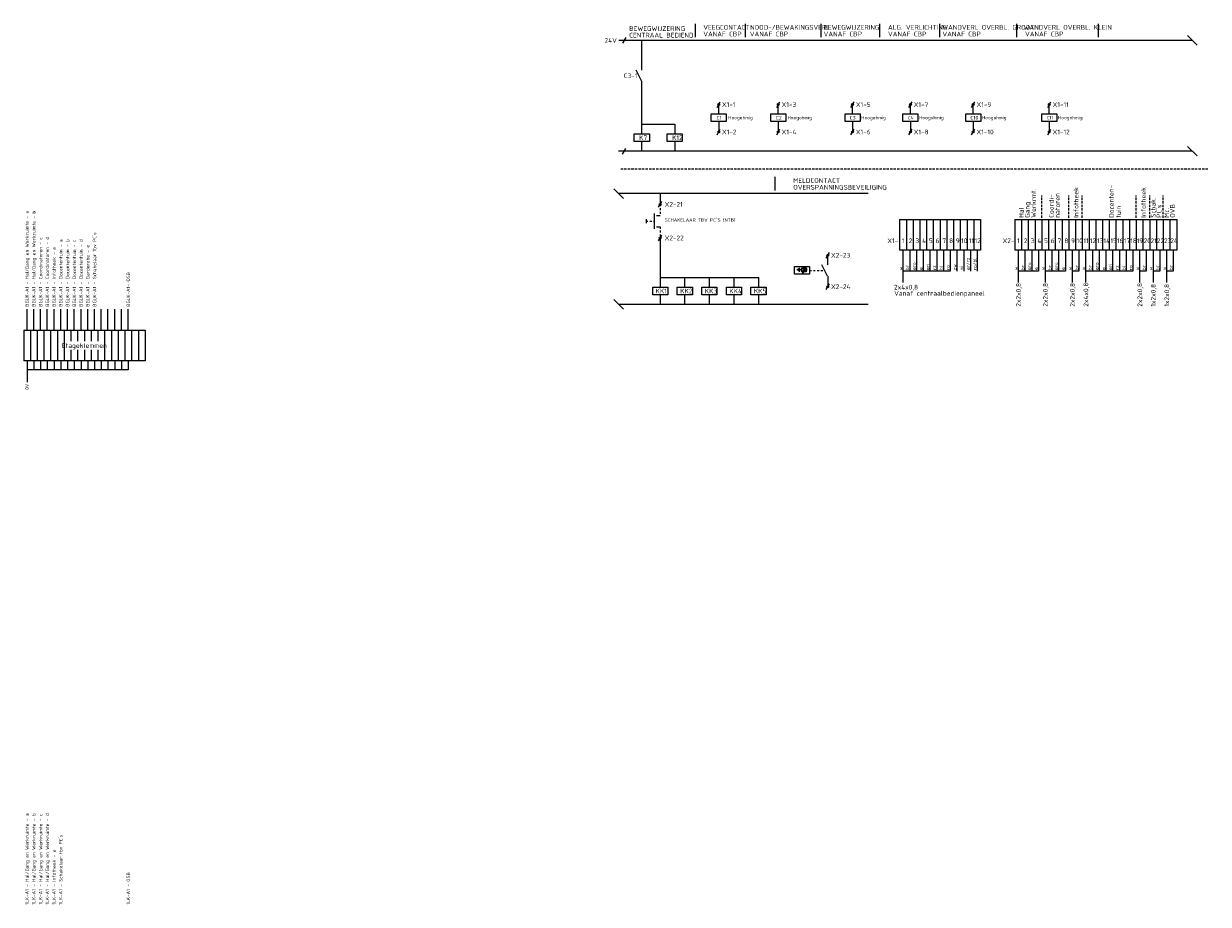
# Model space of a CAD drawing. Extents: x -1224 to 18134, y -20786 to 3554.
# Tile 6 of 88: x 1536 to 2162, y -7235 to -6770. Entities that reach past the tile are written whole.
import ezdxf
from ezdxf.enums import TextEntityAlignment as Align

# ---------------------------------------------------------------- set-up
doc = ezdxf.new("R2010")
doc.units = 0
doc.linetypes.add('HIDDEN2', pattern=[1.875, 1.25, -0.625])
doc.linetypes.add('STABI11', pattern=[2, 1, -1])
doc.layers.get('0').update_dxf_attribs({"linetype": 'CONTINUOUS'})
doc.layers.add('EL$1----', color=3, linetype='CONTINUOUS')
doc.styles.add('BURO-018', font='ISO.shx', dxfattribs={"height": 1.8})
doc.styles.add('BURO-025', font='ISO.shx', dxfattribs={"height": 2.5})

# ---------------------------------------------------------------- blocks, each defined once
blk = doc.blocks.new('0715A1')
at = {"color": 0, "linetype": 'Continuous'}
for p, q in [((-4, -2), (-4, 2)), ((-4, 2), (4, 2)), ((4, 2), (4, -2)), ((4, -2), (-4, -2))]:
    blk.add_line(p, q, dxfattribs=at)
at = {"color": 0, "linetype": 'Continuous', "style": 'BURO-018'}
blk.add_attdef('E_ASK1', text='', height=1.8, dxfattribs=at).set_placement((-1, 3), align=Align.RIGHT)
at = {"color": 0, "linetype": 'Continuous', "style": 'BURO-018', "flags": 1}
for tag, p in [('E_ID', (0, 0)), ('E_MATCODE', (0, -3))]:
    blk.add_attdef(tag, p, '', height=1.8, dxfattribs=at)
at = {"color": 0, "linetype": 'Continuous', "style": 'BURO-018'}
blk.add_attdef('E_KODE', text='', height=1.8, dxfattribs=at).set_placement((3, 5), align=Align.MIDDLE_LEFT)
blk.add_attdef('E_ASK2', text='', height=1.8, dxfattribs=at).set_placement((-1, -3), align=Align.TOP_RIGHT)
blk = doc.blocks.new('0702A1')
at = {"color": 0, "linetype": 'Continuous'}
for p, q in [((-3, -7), (-3, 1)), ((-2, 0), (0, 0)), ((-2, -6), (0, -6))]:
    blk.add_line(p, q, dxfattribs=at)
at = {"color": 0, "linetype": 'Continuous', "style": 'BURO-018'}
blk.add_attdef('E_ASK1', text='', height=1.8, dxfattribs=at).set_placement((-1, 1), align=Align.RIGHT)
at = {"color": 0, "linetype": 'Continuous', "style": 'BURO-018', "flags": 1}
for tag, p in [('E_ID', (0, 0)), ('E_MATCODE', (0, -5))]:
    blk.add_attdef(tag, p, '', height=1.8, dxfattribs=at)
at = {"color": 0, "linetype": 'Continuous', "style": 'BURO-018'}
blk.add_attdef('E_KODE', text='', height=1.8, dxfattribs=at).set_placement((3, -3), align=Align.MIDDLE_LEFT)
blk.add_attdef('E_ASK2', text='', height=1.8, dxfattribs=at).set_placement((-1, -7), align=Align.TOP_RIGHT)
blk = doc.blocks.new('021301')
at = {"color": 0, "linetype": 'Continuous'}
blk.add_line((-4.5, 1), (-4.5, -1), dxfattribs=at)
at = {"color": 0, "linetype": 'STABI11'}
blk.add_line((-4.5, 0), (0, 0), dxfattribs=at)
blk = doc.blocks.new('0302A1')
at = {"color": 0, "linetype": 'Continuous'}
blk.add_line((-0.87, -1.5), (0.87, 1.5), dxfattribs=at)
at = {"color": 0, "const_width": 0.5}
blk.add_lwpolyline([(-0.25, 0, 1), (0.25, 0, 1)], format="xyb", close=True, dxfattribs=at)
at = {"color": 0, "linetype": 'Continuous'}
blk.add_circle((0, 0), 0.5, dxfattribs=at)
at = {"color": 0, "linetype": 'Continuous', "style": 'BURO-018', "flags": 1}
for tag, p in [('E_ID', (0, 0)), ('E_MATCODE', (0, -5))]:
    blk.add_attdef(tag, p, '', height=1.8, dxfattribs=at)
at = {"color": 0, "linetype": 'Continuous', "style": 'BURO-018'}
blk.add_attdef('E_KODE', text='', height=1.8, dxfattribs=at).set_placement((2, 0), align=Align.MIDDLE_LEFT)
blk = doc.blocks.new('070201')
at = {"color": 0, "linetype": 'Continuous'}
blk.add_line((0, -6), (-3, 0), dxfattribs=at)
at = {"color": 0, "linetype": 'Continuous', "style": 'BURO-018'}
blk.add_attdef('E_ASK1', text='', height=1.8, dxfattribs=at).set_placement((-1, 1), align=Align.RIGHT)
at = {"color": 0, "linetype": 'Continuous', "style": 'BURO-018', "flags": 1}
for tag, p in [('E_ID', (0, 0)), ('E_MATCODE', (0, -5))]:
    blk.add_attdef(tag, p, '', height=1.8, dxfattribs=at)
at = {"color": 0, "linetype": 'Continuous', "style": 'BURO-018'}
blk.add_attdef('E_KODE', text='', height=1.8, dxfattribs=at).set_placement((3, -3), align=Align.MIDDLE_LEFT)
blk.add_attdef('E_ASK2', text='', height=1.8, dxfattribs=at).set_placement((-1, -7), align=Align.TOP_RIGHT)
blk = doc.blocks.new('E00515')
at = {"color": 0, "linetype": 'Continuous'}
for p, q in [((6, 1.5), (0, 1.5)), ((0, 1.5), (0, -1.5)), ((0, 0), (4, 0)), ((1.25, -2.5), (1.25, 2.5)), ((2.25, -2.5), (2.25, 2.5)), ((4, 0), (2.5, 0.5)), ((2.5, -0.5), (4, 0)), ((3.25, -2.5), (3.25, 2.5)), ((4.25, -2.5), (4.25, 2.5)), ((6, -1.5), (6, 1.5)), ((6, 0), (8, 0)), ((8, -2), (8, 2)), ((9, -1.25), (9, 1.25)), ((10, -0.5), (10, 0.5)), ((0, -1.5), (6, -1.5))]:
    blk.add_line(p, q, dxfattribs=at)
blk.add_circle((4.25, 3), 0.5, dxfattribs=at)

msp = doc.modelspace()

# ---------------------------------------------------------------- linework, layer by layer
at = {"layer": 'EL$1----', "color": 1}
for p, q in [((1891.28, -6776.8), (1891.28, -6769.66)), ((1917.77, -6776.8), (1917.77, -6769.66)), ((1957.7, -6776.8), (1957.7, -6769.66)), ((1988.79, -6776.8), (1988.79, -6769.66)), ((2020.55, -6776.8), (2020.55, -6769.66)), ((2061.28, -6776.8), (2061.28, -6769.66)), ((2104.44, -6776.8), (2104.44, -6769.66)), ((1933.33, -6857.84), (1933.33, -6850.69)), ((2001, -6889.38), (2001, -6906.43)), ((2004.56, -6889.38), (2004.56, -6900.58)), ((2008.13, -6889.38), (2008.13, -6900.58)), ((2011.7, -6889.38), (2011.7, -6900.58)), ((2015.26, -6889.38), (2015.26, -6900.58)), ((2018.83, -6889.38), (2018.83, -6900.58)), ((2022.4, -6889.38), (2022.4, -6900.58)), ((2025.97, -6889.38), (2025.97, -6900.58)), ((2029.53, -6889.38), (2029.53, -6900.58)), ((2033.1, -6889.38), (2033.1, -6900.58)), ((2036.67, -6889.38), (2036.67, -6900.58)), ((2040.23, -6889.38), (2040.23, -6900.58)), ((2061.94, -6889.38), (2061.94, -6906.43)), ((2065.5, -6889.38), (2065.5, -6900.58)), ((2069.07, -6889.38), (2069.07, -6900.58)), ((2072.64, -6889.38), (2072.64, -6900.58)), ((2076.2, -6889.38), (2076.2, -6906.43)), ((2079.77, -6889.38), (2079.77, -6900.58)), ((2083.34, -6889.38), (2083.34, -6900.58)), ((2086.91, -6889.38), (2086.91, -6900.58)), ((2090.47, -6889.38), (2090.47, -6906.43)), ((2094.04, -6889.38), (2094.04, -6900.58)), ((2097.61, -6889.38), (2097.61, -6906.43)), ((2101.17, -6889.38), (2101.17, -6900.58)), ((2104.74, -6889.38), (2104.74, -6900.58)), ((2108.31, -6889.38), (2108.31, -6900.58)), ((2111.88, -6889.38), (2111.88, -6900.58)), ((2115.44, -6889.38), (2115.44, -6900.58)), ((2119.01, -6889.38), (2119.01, -6900.58)), ((2122.58, -6889.38), (2122.58, -6900.58)), ((2126.14, -6889.38), (2126.14, -6906.43)), ((2129.71, -6889.38), (2129.71, -6900.58)), ((2133.28, -6889.38), (2133.28, -6906.43)), ((2136.85, -6889.38), (2136.85, -6900.58)), ((2140.41, -6889.38), (2140.41, -6906.43)), ((2143.98, -6889.38), (2143.98, -6900.58)), ((2025.97, -6900.58), (2001, -6900.58)), ((2072.64, -6900.58), (2061.94, -6900.58)), ((2086.91, -6900.58), (2076.2, -6900.58)), ((2094.04, -6900.58), (2090.47, -6900.58)), ((2122.58, -6900.58), (2097.61, -6900.58)), ((2129.71, -6900.58), (2126.14, -6900.58)), ((2136.85, -6900.58), (2133.28, -6900.58)), ((2143.98, -6900.58), (2140.41, -6900.58)), ((1537.7, -6931.74), (1537.7, -6920.53)), ((1541.27, -6931.74), (1541.27, -6920.53)), ((1544.83, -6931.74), (1544.83, -6920.53)), ((1548.4, -6931.74), (1548.4, -6920.53)), ((1551.97, -6931.74), (1551.97, -6920.53)), ((1555.53, -6931.74), (1555.53, -6920.53)), ((1559.1, -6931.74), (1559.1, -6920.53)), ((1562.67, -6931.74), (1562.67, -6920.53)), ((1566.24, -6931.74), (1566.24, -6920.53)), ((1569.8, -6931.74), (1569.8, -6920.53)), ((1573.37, -6931.74), (1573.37, -6920.53)), ((1576.94, -6931.74), (1576.94, -6920.53)), ((1580.5, -6931.74), (1580.5, -6920.53)), ((1584.07, -6931.74), (1584.07, -6920.53)), ((1587.64, -6931.74), (1587.64, -6920.53)), ((1591.21, -6931.74), (1591.21, -6920.53)), ((1537.7, -6947.89), (1537.7, -6959.1)), ((1541.27, -6947.89), (1541.27, -6952.66)), ((1544.83, -6947.89), (1544.83, -6952.66)), ((1548.4, -6947.89), (1548.4, -6952.66)), ((1551.97, -6947.89), (1551.97, -6952.66)), ((1555.53, -6947.89), (1555.53, -6952.66)), ((1559.1, -6947.89), (1559.1, -6952.66)), ((1562.67, -6947.89), (1562.67, -6952.66)), ((1566.24, -6947.89), (1566.24, -6952.66)), ((1569.8, -6947.89), (1569.8, -6952.66)), ((1573.37, -6947.89), (1573.37, -6952.66)), ((1576.94, -6947.89), (1576.94, -6952.66)), ((1580.5, -6947.89), (1580.5, -6952.66)), ((1584.07, -6947.89), (1584.07, -6952.66)), ((1587.64, -6947.89), (1587.64, -6952.66)), ((1591.21, -6947.89), (1591.21, -6952.66)), ((1541.27, -6952.66), (1537.7, -6952.66)), ((1544.83, -6952.66), (1541.27, -6952.66)), ((1548.4, -6952.66), (1544.83, -6952.66)), ((1551.97, -6952.66), (1548.4, -6952.66)), ((1555.53, -6952.66), (1551.97, -6952.66)), ((1559.1, -6952.66), (1555.53, -6952.66)), ((1562.67, -6952.66), (1559.1, -6952.66)), ((1566.24, -6952.66), (1562.67, -6952.66)), ((1569.8, -6952.66), (1566.24, -6952.66)), ((1573.37, -6952.66), (1569.8, -6952.66)), ((1576.94, -6952.66), (1573.37, -6952.66)), ((1580.5, -6952.66), (1576.94, -6952.66)), ((1584.07, -6952.66), (1580.5, -6952.66)), ((1587.64, -6952.66), (1584.07, -6952.66)), ((1591.21, -6952.66), (1587.64, -6952.66))]:
    msp.add_line(p, q, dxfattribs=at)
at = {"layer": 'EL$1----'}
for p, q in [((2154.06, -6778.47), (1850.67, -6778.47)), ((1862.86, -6794.14), (1862.86, -6778.47)), ((2156.59, -6781.01), (2151.52, -6775.94)), ((1862.86, -6827.94), (1862.86, -6800.14)), ((1903.51, -6817.37), (1903.51, -6812.41)), ((1935.06, -6817.37), (1935.06, -6812.41)), ((1974.34, -6817.37), (1974.34, -6812.41)), ((2004.93, -6817.37), (2004.93, -6812.41)), ((2038.17, -6817.37), (2038.17, -6812.41)), ((2078.4, -6817.37), (2078.4, -6812.41)), ((1862.86, -6822.83), (1880.27, -6822.83)), ((1880.27, -6822.83), (1880.27, -6827.94)), ((1903.51, -6821.37), (1903.51, -6826.91)), ((1935.06, -6821.37), (1935.06, -6826.91)), ((1974.34, -6821.37), (1974.34, -6826.91)), ((2004.93, -6821.37), (2004.93, -6826.91)), ((2038.17, -6821.37), (2038.17, -6826.91)), ((2078.4, -6821.37), (2078.4, -6826.91)), ((1862.86, -6837.06), (1862.86, -6831.94)), ((1880.27, -6831.94), (1880.27, -6837.06)), ((2156.59, -6839.59), (2151.52, -6834.52)), ((2154.06, -6837.06), (1850.45, -6837.06)), ((1853.21, -6862.05), (1848.14, -6856.98)), ((1982.64, -6859.51), (1850.67, -6859.51)), ((1872.6, -6859.51), (1872.6, -6865.19)), ((1999.21, -6873.22), (2002.78, -6873.22)), ((1999.21, -6873.22), (1999.21, -6889.38)), ((2002.78, -6873.22), (2002.78, -6889.38)), ((2002.78, -6873.22), (2006.35, -6873.22)), ((2002.78, -6873.22), (2002.78, -6889.38)), ((2006.35, -6873.22), (2006.35, -6889.38)), ((2006.35, -6873.22), (2009.91, -6873.22)), ((2006.35, -6873.22), (2006.35, -6889.38)), ((2009.91, -6873.22), (2009.91, -6889.38)), ((2009.91, -6873.22), (2013.48, -6873.22)), ((2009.91, -6873.22), (2009.91, -6889.38)), ((2013.48, -6873.22), (2013.48, -6889.38)), ((2013.48, -6873.22), (2017.05, -6873.22)), ((2013.48, -6873.22), (2013.48, -6889.38)), ((2017.05, -6873.22), (2017.05, -6889.38)), ((2017.05, -6873.22), (2020.61, -6873.22)), ((2017.05, -6873.22), (2017.05, -6889.38)), ((2020.61, -6873.22), (2020.61, -6889.38)), ((2020.61, -6873.22), (2024.18, -6873.22)), ((2020.61, -6873.22), (2020.61, -6889.38)), ((2024.18, -6873.22), (2024.18, -6889.38)), ((2024.18, -6873.22), (2027.75, -6873.22)), ((2024.18, -6873.22), (2024.18, -6889.38)), ((2027.75, -6873.22), (2027.75, -6889.38)), ((2027.75, -6873.22), (2027.75, -6889.38)), ((2027.75, -6873.22), (2027.75, -6889.38)), ((2027.75, -6873.22), (2031.32, -6873.22)), ((2027.75, -6873.22), (2027.75, -6889.38)), ((2031.32, -6873.22), (2031.32, -6889.38)), ((2031.32, -6873.22), (2031.32, -6889.38)), ((2031.32, -6873.22), (2031.32, -6889.38)), ((2031.32, -6873.22), (2034.88, -6873.22)), ((2031.32, -6873.22), (2031.32, -6889.38)), ((2034.88, -6873.22), (2034.88, -6889.38)), ((2034.88, -6873.22), (2034.88, -6889.38)), ((2034.88, -6873.22), (2034.88, -6889.38)), ((2034.88, -6873.22), (2038.45, -6873.22)), ((2034.88, -6873.22), (2034.88, -6889.38)), ((2038.45, -6873.22), (2038.45, -6889.38)), ((2038.45, -6873.22), (2038.45, -6889.38)), ((2038.45, -6873.22), (2038.45, -6889.38)), ((2038.45, -6873.22), (2042.02, -6873.22)), ((2038.45, -6873.22), (2038.45, -6889.38)), ((2042.02, -6873.22), (2042.02, -6889.38)), ((2042.02, -6873.22), (2042.02, -6889.38)), ((2060.15, -6873.22), (2063.72, -6873.22)), ((2060.15, -6873.22), (2060.15, -6889.38)), ((2063.72, -6873.22), (2063.72, -6889.38)), ((2063.72, -6873.22), (2067.29, -6873.22)), ((2063.72, -6873.22), (2063.72, -6889.38)), ((2067.29, -6873.22), (2067.29, -6889.38)), ((2067.29, -6873.22), (2070.85, -6873.22)), ((2067.29, -6873.22), (2067.29, -6889.38)), ((2070.85, -6873.22), (2070.85, -6889.38)), ((2070.85, -6873.22), (2074.42, -6873.22)), ((2070.85, -6873.22), (2070.85, -6889.38)), ((2074.42, -6873.22), (2074.42, -6889.38)), ((2074.42, -6873.22), (2074.42, -6889.38)), ((2074.42, -6873.22), (2077.99, -6873.22)), ((2074.42, -6873.22), (2074.42, -6889.38)), ((2077.99, -6873.22), (2077.99, -6889.38)), ((2077.99, -6873.22), (2081.56, -6873.22)), ((2077.99, -6873.22), (2077.99, -6889.38)), ((2081.56, -6873.22), (2081.56, -6889.38)), ((2081.56, -6873.22), (2085.12, -6873.22)), ((2081.56, -6873.22), (2081.56, -6889.38)), ((2085.12, -6873.22), (2085.12, -6889.38)), ((2085.12, -6873.22), (2088.69, -6873.22)), ((2085.12, -6873.22), (2085.12, -6889.38)), ((2088.69, -6873.22), (2088.69, -6889.38)), ((2088.69, -6873.22), (2088.69, -6889.38)), ((2088.69, -6873.22), (2092.26, -6873.22)), ((2092.26, -6873.22), (2092.26, -6889.38)), ((2092.26, -6873.22), (2095.82, -6873.22)), ((2092.26, -6873.22), (2092.26, -6889.38)), ((2095.82, -6873.22), (2095.82, -6889.38)), ((2095.82, -6873.22), (2099.39, -6873.22)), ((2095.82, -6873.22), (2095.82, -6889.38)), ((2099.39, -6873.22), (2099.39, -6889.38)), ((2099.39, -6873.22), (2102.96, -6873.22)), ((2099.39, -6873.22), (2099.39, -6889.38)), ((2102.96, -6873.22), (2102.96, -6889.38)), ((2102.96, -6873.22), (2102.96, -6889.38)), ((2102.96, -6873.22), (2106.53, -6873.22)), ((2106.53, -6873.22), (2106.53, -6889.38)), ((2106.53, -6873.22), (2110.09, -6873.22)), ((2106.53, -6873.22), (2106.53, -6889.38)), ((2110.09, -6873.22), (2110.09, -6889.38)), ((2110.09, -6873.22), (2113.66, -6873.22)), ((2110.09, -6873.22), (2110.09, -6889.38)), ((2113.66, -6873.22), (2113.66, -6889.38)), ((2113.66, -6873.22), (2117.23, -6873.22)), ((2113.66, -6873.22), (2113.66, -6889.38)), ((2117.23, -6873.22), (2117.23, -6889.38)), ((2117.23, -6873.22), (2117.23, -6889.38)), ((2117.23, -6873.22), (2117.23, -6889.38)), ((2117.23, -6873.22), (2120.79, -6873.22)), ((2117.23, -6873.22), (2117.23, -6889.38)), ((2120.79, -6873.22), (2120.79, -6889.38)), ((2120.79, -6873.22), (2124.36, -6873.22)), ((2120.79, -6873.22), (2120.79, -6889.38)), ((2124.36, -6873.22), (2124.36, -6889.38)), ((2124.36, -6873.22), (2124.36, -6889.38)), ((2124.36, -6873.22), (2124.36, -6889.38)), ((2124.36, -6873.22), (2124.36, -6889.38)), ((2124.36, -6873.22), (2127.93, -6873.22)), ((2127.93, -6873.22), (2127.93, -6889.38)), ((2127.93, -6873.22), (2131.5, -6873.22)), ((2127.93, -6873.22), (2127.93, -6889.38)), ((2131.5, -6873.22), (2131.5, -6889.38)), ((2131.5, -6873.22), (2135.06, -6873.22)), ((2131.5, -6873.22), (2131.5, -6889.38)), ((2131.5, -6873.22), (2131.5, -6889.38)), ((2131.5, -6873.22), (2131.5, -6889.38)), ((2135.06, -6873.22), (2135.06, -6889.38)), ((2135.06, -6873.22), (2138.63, -6873.22)), ((2135.06, -6873.22), (2135.06, -6889.38)), ((2138.63, -6873.22), (2138.63, -6889.38)), ((2138.63, -6873.22), (2138.63, -6889.38)), ((2138.63, -6873.22), (2138.63, -6889.38)), ((2138.63, -6873.22), (2142.2, -6873.22)), ((2138.63, -6873.22), (2138.63, -6889.38)), ((2142.2, -6873.22), (2142.2, -6889.38)), ((2142.2, -6873.22), (2145.76, -6873.22)), ((2142.2, -6873.22), (2142.2, -6889.38)), ((2145.76, -6873.22), (2145.76, -6889.38)), ((2145.76, -6873.22), (2145.76, -6889.38)), ((1872.6, -6882.94), (1872.6, -6908.98)), ((1961.19, -6897.07), (1961.19, -6892.12)), ((2002.78, -6889.38), (1999.21, -6889.38)), ((2006.35, -6889.38), (2002.78, -6889.38)), ((2009.91, -6889.38), (2006.35, -6889.38)), ((2013.48, -6889.38), (2009.91, -6889.38)), ((2017.05, -6889.38), (2013.48, -6889.38)), ((2020.61, -6889.38), (2017.05, -6889.38)), ((2024.18, -6889.38), (2020.61, -6889.38)), ((2027.75, -6889.38), (2024.18, -6889.38)), ((2031.32, -6889.38), (2027.75, -6889.38)), ((2034.88, -6889.38), (2031.32, -6889.38)), ((2038.45, -6889.38), (2034.88, -6889.38)), ((2042.02, -6889.38), (2038.45, -6889.38)), ((2063.72, -6889.38), (2060.15, -6889.38)), ((2067.29, -6889.38), (2063.72, -6889.38)), ((2070.85, -6889.38), (2067.29, -6889.38)), ((2074.42, -6889.38), (2070.85, -6889.38)), ((2077.99, -6889.38), (2074.42, -6889.38)), ((2081.56, -6889.38), (2077.99, -6889.38)), ((2085.12, -6889.38), (2081.56, -6889.38)), ((2088.69, -6889.38), (2085.12, -6889.38)), ((2092.26, -6889.38), (2088.69, -6889.38)), ((2095.82, -6889.38), (2092.26, -6889.38)), ((2099.39, -6889.38), (2095.82, -6889.38)), ((2102.96, -6889.38), (2099.39, -6889.38)), ((2106.53, -6889.38), (2102.96, -6889.38)), ((2110.09, -6889.38), (2106.53, -6889.38)), ((2113.66, -6889.38), (2110.09, -6889.38)), ((2117.23, -6889.38), (2113.66, -6889.38)), ((2120.79, -6889.38), (2117.23, -6889.38)), ((2124.36, -6889.38), (2120.79, -6889.38)), ((2127.93, -6889.38), (2124.36, -6889.38)), ((2131.5, -6889.38), (2127.93, -6889.38)), ((2135.06, -6889.38), (2131.5, -6889.38)), ((2138.63, -6889.38), (2135.06, -6889.38)), ((2142.2, -6889.38), (2138.63, -6889.38)), ((2145.76, -6889.38), (2142.2, -6889.38)), ((1872.69, -6903.87), (1924.69, -6903.87)), ((1885.69, -6908.98), (1885.69, -6903.87)), ((1898.69, -6908.98), (1898.69, -6903.87)), ((1911.69, -6908.98), (1911.69, -6903.87)), ((1924.69, -6908.98), (1924.69, -6903.87)), ((1961.19, -6903.17), (1961.19, -6908.71)), ((1853.21, -6920.63), (1848.14, -6915.56)), ((1872.69, -6918.1), (1872.69, -6912.98)), ((1885.69, -6918.1), (1885.69, -6912.98)), ((1898.69, -6918.1), (1898.69, -6912.98)), ((1911.69, -6918.1), (1911.69, -6912.98)), ((1924.69, -6918.1), (1924.69, -6912.98)), ((1982.64, -6918.1), (1850.45, -6918.1)), ((1535.91, -6931.74), (1539.48, -6931.74)), ((1535.91, -6931.74), (1535.91, -6947.89)), ((1539.48, -6931.74), (1539.48, -6947.89)), ((1539.48, -6931.74), (1543.05, -6931.74)), ((1539.48, -6931.74), (1539.48, -6947.89)), ((1543.05, -6931.74), (1543.05, -6947.89)), ((1543.05, -6931.74), (1546.62, -6931.74)), ((1543.05, -6931.74), (1543.05, -6947.89)), ((1546.62, -6931.74), (1546.62, -6947.89)), ((1546.62, -6931.74), (1550.18, -6931.74)), ((1550.18, -6931.74), (1550.18, -6947.89)), ((1550.18, -6931.74), (1553.75, -6931.74)), ((1550.18, -6931.74), (1550.18, -6947.89)), ((1553.75, -6931.74), (1553.75, -6947.89)), ((1553.75, -6931.74), (1557.32, -6931.74)), ((1553.75, -6931.74), (1553.75, -6947.89)), ((1557.32, -6931.74), (1557.32, -6947.89)), ((1557.32, -6931.74), (1560.88, -6931.74)), ((1557.32, -6931.74), (1557.32, -6947.89)), ((1560.88, -6931.74), (1560.88, -6937.47)), ((1560.88, -6931.74), (1564.45, -6931.74)), ((1560.88, -6931.74), (1560.88, -6937.47)), ((1564.45, -6931.74), (1564.45, -6937.47)), ((1564.45, -6931.74), (1568.02, -6931.74)), ((1564.45, -6931.74), (1564.45, -6937.47)), ((1568.02, -6931.74), (1568.02, -6937.47)), ((1568.02, -6931.74), (1571.59, -6931.74)), ((1568.02, -6931.74), (1568.02, -6937.47)), ((1571.59, -6931.74), (1571.59, -6937.47)), ((1571.59, -6931.74), (1571.59, -6937.47)), ((1571.59, -6931.74), (1575.15, -6931.74)), ((1575.15, -6931.74), (1575.15, -6937.47)), ((1575.15, -6931.74), (1578.72, -6931.74)), ((1575.15, -6931.74), (1575.15, -6937.47)), ((1578.72, -6931.74), (1578.72, -6947.89)), ((1578.72, -6931.74), (1582.29, -6931.74)), ((1578.72, -6931.74), (1578.72, -6947.89)), ((1582.29, -6931.74), (1582.29, -6947.89)), ((1582.29, -6931.74), (1585.85, -6931.74)), ((1582.29, -6931.74), (1582.29, -6947.89)), ((1585.85, -6931.74), (1585.85, -6947.89)), ((1585.85, -6931.74), (1589.42, -6931.74)), ((1585.85, -6931.74), (1585.85, -6947.89)), ((1589.42, -6931.74), (1589.42, -6947.89)), ((1589.42, -6931.74), (1592.99, -6931.74)), ((1589.42, -6931.74), (1589.42, -6947.89)), ((1592.99, -6931.74), (1592.99, -6947.89)), ((1592.99, -6931.74), (1592.99, -6947.89)), ((1592.99, -6931.74), (1592.99, -6947.89)), ((1592.99, -6931.74), (1596.56, -6931.74)), ((1592.99, -6931.74), (1592.99, -6947.89)), ((1596.56, -6931.74), (1596.56, -6947.89)), ((1596.56, -6931.74), (1600.12, -6931.74)), ((1596.56, -6931.74), (1596.56, -6947.89)), ((1600.12, -6931.74), (1600.12, -6947.89)), ((1600.12, -6931.74), (1600.12, -6947.89)), ((1560.88, -6942.16), (1560.88, -6947.89)), ((1560.88, -6942.16), (1560.88, -6947.89)), ((1564.45, -6942.16), (1564.45, -6947.89)), ((1564.45, -6942.16), (1564.45, -6947.89)), ((1568.02, -6942.16), (1568.02, -6947.89)), ((1568.02, -6942.16), (1568.02, -6947.89)), ((1571.59, -6942.16), (1571.59, -6947.89)), ((1571.59, -6942.16), (1571.59, -6947.89)), ((1575.15, -6942.16), (1575.15, -6947.89)), ((1575.15, -6942.16), (1575.15, -6947.89)), ((1539.48, -6947.89), (1535.91, -6947.89)), ((1543.05, -6947.89), (1539.48, -6947.89)), ((1546.62, -6947.89), (1543.05, -6947.89)), ((1550.18, -6947.89), (1546.62, -6947.89)), ((1553.75, -6947.89), (1550.18, -6947.89)), ((1557.32, -6947.89), (1553.75, -6947.89)), ((1560.88, -6947.89), (1557.32, -6947.89)), ((1564.45, -6947.89), (1560.88, -6947.89)), ((1568.02, -6947.89), (1564.45, -6947.89)), ((1571.59, -6947.89), (1568.02, -6947.89)), ((1575.15, -6947.89), (1571.59, -6947.89)), ((1578.72, -6947.89), (1575.15, -6947.89)), ((1582.29, -6947.89), (1578.72, -6947.89)), ((1585.85, -6947.89), (1582.29, -6947.89)), ((1589.42, -6947.89), (1585.85, -6947.89)), ((1592.99, -6947.89), (1589.42, -6947.89)), ((1596.56, -6947.89), (1592.99, -6947.89)), ((1600.12, -6947.89), (1596.56, -6947.89))]:
    msp.add_line(p, q, dxfattribs=at)
at = {"layer": 'EL$1----', "linetype": 'Continuous'}
for p, q in [((1852.81, -6779.97), (1854.54, -6776.97)), ((1852.73, -6838.56), (1854.46, -6835.56))]:
    msp.add_line(p, q, dxfattribs=at)
at = {"layer": 'EL$1----', "color": 1, "linetype": 'HIDDEN2'}
msp.add_line((1851.68, -6846.45), (2162.5, -6846.45), dxfattribs=at)
at = {"layer": 'EL$1----', "color": 2, "linetype": 'HIDDEN2'}
for p, q in [((2074.42, -6872.25), (2074.42, -6860.42)), ((2088.69, -6872.25), (2088.69, -6860.42)), ((2095.82, -6872.25), (2095.82, -6860.42)), ((2124.36, -6872.25), (2124.36, -6860.42)), ((2131.5, -6872.25), (2131.5, -6860.42)), ((2138.63, -6872.25), (2138.63, -6860.42))]:
    msp.add_line(p, q, dxfattribs=at)
at = {"layer": 'EL$1----', "linetype": 'STABI11'}
for p, q in [((1872.6, -6865.19), (1872.6, -6871.06)), ((1872.6, -6877.06), (1872.6, -6882.94)), ((1951.63, -6900.17), (1959.66, -6900.17))]:
    msp.add_line(p, q, dxfattribs=at)

# ---------------------------------------------------------------- block references
at = {"layer": 'EL$1----'}
ref = msp.add_blockref('070201', (1862.86, -6794.14), dxfattribs=at)
ref.add_attrib('E_KODE', 'C3-1', dxfattribs={"layer": '0', "color": 7, "linetype": 'Continuous', "height": 2.5, "style": 'BURO-025'}).set_placement((1853.33, -6797.14), align=Align.MIDDLE_LEFT)
ref = msp.add_blockref('0302A1', (1903.51, -6812.41), dxfattribs=at)
ref.add_attrib('E_KODE', 'X1-1', dxfattribs={"layer": '0', "color": 7, "linetype": 'Continuous', "height": 2.5, "style": 'BURO-025'}).set_placement((1905.24, -6812.41), align=Align.MIDDLE_LEFT)
ref = msp.add_blockref('0302A1', (1935.06, -6812.41), dxfattribs=at)
ref.add_attrib('E_KODE', 'X1-3', dxfattribs={"layer": '0', "color": 7, "linetype": 'Continuous', "height": 2.5, "style": 'BURO-025'}).set_placement((1936.79, -6812.41), align=Align.MIDDLE_LEFT)
ref = msp.add_blockref('0302A1', (1974.34, -6812.41), dxfattribs=at)
ref.add_attrib('E_KODE', 'X1-5', dxfattribs={"layer": '0', "color": 7, "linetype": 'Continuous', "height": 2.5, "style": 'BURO-025'}).set_placement((1976.07, -6812.41), align=Align.MIDDLE_LEFT)
ref = msp.add_blockref('0302A1', (2004.93, -6812.41), dxfattribs=at)
ref.add_attrib('E_KODE', 'X1-7', dxfattribs={"layer": '0', "color": 7, "linetype": 'Continuous', "height": 2.5, "style": 'BURO-025'}).set_placement((2006.66, -6812.41), align=Align.MIDDLE_LEFT)
ref = msp.add_blockref('0302A1', (2038.17, -6812.41), dxfattribs=at)
ref.add_attrib('E_KODE', 'X1-9', dxfattribs={"layer": '0', "color": 7, "linetype": 'Continuous', "height": 2.5, "style": 'BURO-025'}).set_placement((2039.9, -6812.41), align=Align.MIDDLE_LEFT)
ref = msp.add_blockref('0302A1', (2078.4, -6812.41), dxfattribs=at)
ref.add_attrib('E_KODE', 'X1-11', dxfattribs={"layer": '0', "color": 7, "linetype": 'Continuous', "height": 2.5, "style": 'BURO-025'}).set_placement((2080.13, -6812.41), align=Align.MIDDLE_LEFT)
ref = msp.add_blockref('0715A1', (1903.51, -6819.37), dxfattribs=at)
ref.add_attrib('E_KODE', 'C1', dxfattribs={"layer": '0', "color": 7, "linetype": 'Continuous', "height": 2, "style": 'BURO-025'}).set_placement((1902.37, -6819.38), align=Align.MIDDLE_LEFT)
ref = msp.add_blockref('0715A1', (1935.06, -6819.37), dxfattribs=at)
ref.add_attrib('E_KODE', 'C2', dxfattribs={"layer": '0', "color": 7, "linetype": 'Continuous', "height": 2, "style": 'BURO-025'}).set_placement((1933.76, -6819.38), align=Align.MIDDLE_LEFT)
ref = msp.add_blockref('0715A1', (1974.34, -6819.37), dxfattribs=at)
ref.add_attrib('E_KODE', 'C3', dxfattribs={"layer": '0', "color": 7, "linetype": 'Continuous', "height": 2, "style": 'BURO-025'}).set_placement((1972.81, -6819.38), align=Align.MIDDLE_LEFT)
ref = msp.add_blockref('0715A1', (2004.93, -6819.37), dxfattribs=at)
ref.add_attrib('E_KODE', 'C4', dxfattribs={"layer": '0', "color": 7, "linetype": 'Continuous', "height": 1.75, "style": 'BURO-025'}).set_placement((2003.66, -6819.38), align=Align.MIDDLE_LEFT)
ref = msp.add_blockref('0715A1', (2038.17, -6819.37), dxfattribs=at)
ref.add_attrib('E_KODE', 'C10', dxfattribs={"layer": '0', "color": 7, "linetype": 'Continuous', "height": 2, "style": 'BURO-025'}).set_placement((2036.64, -6819.38), align=Align.MIDDLE_LEFT)
ref = msp.add_blockref('0715A1', (2078.4, -6819.37), dxfattribs=at)
ref.add_attrib('E_KODE', 'C11', dxfattribs={"layer": '0', "color": 7, "linetype": 'Continuous', "height": 1.75, "style": 'BURO-025'}).set_placement((2077.13, -6819.38), align=Align.MIDDLE_LEFT)
ref = msp.add_blockref('0715A1', (1862.86, -6829.94), dxfattribs=at)
ref.add_attrib('E_KODE', 'K7', dxfattribs={"layer": '0', "color": 7, "linetype": 'Continuous', "height": 2.5, "style": 'BURO-025'}).set_placement((1861.47, -6829.96), align=Align.MIDDLE_LEFT)
ref = msp.add_blockref('0715A1', (1880.27, -6829.94), dxfattribs=at)
ref.add_attrib('E_KODE', 'K12', dxfattribs={"layer": '0', "color": 7, "linetype": 'Continuous', "height": 2.5, "style": 'BURO-025'}).set_placement((1878.89, -6829.96), align=Align.MIDDLE_LEFT)
ref = msp.add_blockref('0302A1', (1903.51, -6826.91), dxfattribs=at)
ref.add_attrib('E_KODE', 'X1-2', dxfattribs={"layer": '0', "color": 7, "linetype": 'Continuous', "height": 2.5, "style": 'BURO-025'}).set_placement((1905.24, -6826.91), align=Align.MIDDLE_LEFT)
ref = msp.add_blockref('0302A1', (1935.06, -6826.91), dxfattribs=at)
ref.add_attrib('E_KODE', 'X1-4', dxfattribs={"layer": '0', "color": 7, "linetype": 'Continuous', "height": 2.5, "style": 'BURO-025'}).set_placement((1936.79, -6826.91), align=Align.MIDDLE_LEFT)
ref = msp.add_blockref('0302A1', (1974.34, -6826.91), dxfattribs=at)
ref.add_attrib('E_KODE', 'X1-6', dxfattribs={"layer": '0', "color": 7, "linetype": 'Continuous', "height": 2.5, "style": 'BURO-025'}).set_placement((1976.07, -6826.91), align=Align.MIDDLE_LEFT)
ref = msp.add_blockref('0302A1', (2004.93, -6826.91), dxfattribs=at)
ref.add_attrib('E_KODE', 'X1-8', dxfattribs={"layer": '0', "color": 7, "linetype": 'Continuous', "height": 2.5, "style": 'BURO-025'}).set_placement((2006.66, -6826.91), align=Align.MIDDLE_LEFT)
ref = msp.add_blockref('0302A1', (2038.17, -6826.91), dxfattribs=at)
ref.add_attrib('E_KODE', 'X1-10', dxfattribs={"layer": '0', "color": 7, "linetype": 'Continuous', "height": 2.5, "style": 'BURO-025'}).set_placement((2039.9, -6826.91), align=Align.MIDDLE_LEFT)
ref = msp.add_blockref('0302A1', (2078.4, -6826.91), dxfattribs=at)
ref.add_attrib('E_KODE', 'X1-12', dxfattribs={"layer": '0', "color": 7, "linetype": 'Continuous', "height": 2.5, "style": 'BURO-025'}).set_placement((2080.13, -6826.91), align=Align.MIDDLE_LEFT)
ref = msp.add_blockref('0302A1', (1872.6, -6865.19), dxfattribs=at)
ref.add_attrib('E_KODE', 'X2-21', dxfattribs={"layer": '0', "color": 7, "linetype": 'Continuous', "height": 2.5, "style": 'BURO-025'}).set_placement((1874.93, -6865.19), align=Align.MIDDLE_LEFT)
for name, p in [('021301', (1869.6, -6874.06)), ('0702A1', (1872.6, -6871.06)), ('0715A1', (1947.63, -6900.02)), ('070201', (1961.16, -6897.17))]:
    msp.add_blockref(name, p, dxfattribs=at)
ref = msp.add_blockref('0302A1', (1872.6, -6882.94), dxfattribs=at)
ref.add_attrib('E_KODE', 'X2-22', dxfattribs={"layer": '0', "color": 7, "linetype": 'Continuous', "height": 2.5, "style": 'BURO-025'}).set_placement((1874.93, -6882.94), align=Align.MIDDLE_LEFT)
ref = msp.add_blockref('0302A1', (1961.19, -6892.12), dxfattribs=at)
ref.add_attrib('E_KODE', 'X2-23', dxfattribs={"layer": '0', "color": 7, "linetype": 'Continuous', "height": 2.5, "style": 'BURO-025'}).set_placement((1962.92, -6892.12), align=Align.MIDDLE_LEFT)
at = {"layer": 'EL$1----', "xscale": 0.5, "yscale": 0.5, "zscale": 0.5, "rotation": 180}
msp.add_blockref('E00515', (1950.09, -6899.77), dxfattribs=at)
at = {"layer": 'EL$1----'}
ref = msp.add_blockref('0715A1', (1872.6, -6910.98), dxfattribs=at)
ref.add_attrib('E_KODE', 'KK1', dxfattribs={"layer": '0', "color": 7, "linetype": 'Continuous', "height": 2.5, "style": 'BURO-025'}).set_placement((1870.15, -6911), align=Align.MIDDLE_LEFT)
ref = msp.add_blockref('0715A1', (1885.6, -6910.98), dxfattribs=at)
ref.add_attrib('E_KODE', 'KK2', dxfattribs={"layer": '0', "color": 7, "linetype": 'Continuous', "height": 2.5, "style": 'BURO-025'}).set_placement((1883.15, -6911), align=Align.MIDDLE_LEFT)
ref = msp.add_blockref('0715A1', (1898.6, -6910.98), dxfattribs=at)
ref.add_attrib('E_KODE', 'KK3', dxfattribs={"layer": '0', "color": 7, "linetype": 'Continuous', "height": 2.5, "style": 'BURO-025'}).set_placement((1896.15, -6911), align=Align.MIDDLE_LEFT)
ref = msp.add_blockref('0715A1', (1911.6, -6910.98), dxfattribs=at)
ref.add_attrib('E_KODE', 'KK4', dxfattribs={"layer": '0', "color": 7, "linetype": 'Continuous', "height": 2.5, "style": 'BURO-025'}).set_placement((1909.15, -6911), align=Align.MIDDLE_LEFT)
ref = msp.add_blockref('0715A1', (1924.6, -6910.98), dxfattribs=at)
ref.add_attrib('E_KODE', 'KK5', dxfattribs={"layer": '0', "color": 7, "linetype": 'Continuous', "height": 2.5, "style": 'BURO-025'}).set_placement((1922.15, -6911), align=Align.MIDDLE_LEFT)
ref = msp.add_blockref('0302A1', (1961.19, -6908.71), dxfattribs=at)
ref.add_attrib('E_KODE', 'X2-24', dxfattribs={"layer": '0', "color": 7, "linetype": 'Continuous', "height": 2.5, "style": 'BURO-025'}).set_placement((1962.92, -6908.71), align=Align.MIDDLE_LEFT)

# ---------------------------------------------------------------- texts
at = {"layer": 'EL$1----', "color": 1}
for s, height, style, p in [('BEWEGWIJZERING', 2.5, 'BURO-025', (1856.18, -6773.45)), ('VEEGCONTACT', 2.5, 'BURO-025', (1895.37, -6772.83)), ('NOOD-/BEWAKINGSVERL.', 2.5, 'BURO-025', (1920.13, -6772.83)), ('BEWEGWIJZERING', 2.5, 'BURO-025', (1958.9, -6772.83)), ('ALG. VERLICHTING', 2.5, 'BURO-025', (1993.09, -6772.83)), ('WANDVERL OVERBL. GROOT', 2.5, 'BURO-025', (2021.75, -6772.83)), ('WANDVERL OVERBL. KLEIN', 2.5, 'BURO-025', (2064.83, -6772.83)), ('24V', 2.5, 'BURO-025', (1843.19, -6779.76)), ('CENTRAAL BEDIEND', 2.5, 'BURO-025', (1856.18, -6776.97)), ('VANAF CBP', 2.5, 'BURO-025', (1895.37, -6776.36)), ('VANAF CBP', 2.5, 'BURO-025', (1919.99, -6776.36)), ('VANAF CBP', 2.5, 'BURO-025', (1959.03, -6776.36)), ('VANAF CBP', 2.5, 'BURO-025', (1993.09, -6776.36)), ('VANAF CBP', 2.5, 'BURO-025', (2021.88, -6776.36)), ('VANAF CBP', 2.5, 'BURO-025', (2065.58, -6776.36)), ('Hoogohmig', 1.8, 'BURO-018', (1908.58, -6820.17)), ('Hoogohmig', 1.8, 'BURO-018', (1939.89, -6820.17)), ('Hoogohmig', 1.8, 'BURO-018', (1978.95, -6820.17)), ('Hoogohmig', 1.8, 'BURO-018', (2009.54, -6820.17)), ('Hoogohmig', 1.8, 'BURO-018', (2042.78, -6820.17)), ('Hoogohmig', 1.8, 'BURO-018', (2083.01, -6820.17)), ('MELDCONTACT', 2.5, 'BURO-025', (1942.96, -6853.84)), ('OVERSPANNINGSBEVEILIGING', 2.5, 'BURO-025', (1942.96, -6857.37)), ('SCHAKELAAR TBV PC`S (NTB)', 1.8, 'BURO-018', (1875.02, -6874.34)), ('X1-', 2.5, 'BURO-025', (1992.73, -6885.68)), ('1', 2.5, 'BURO-025', (2000.43, -6885.68)), ('2', 2.5, 'BURO-025', (2004, -6885.68)), ('3', 2.5, 'BURO-025', (2007.57, -6885.68)), ('4', 2.5, 'BURO-025', (2011.14, -6885.68)), ('5', 2.5, 'BURO-025', (2014.7, -6885.68)), ('6', 2.5, 'BURO-025', (2018.27, -6885.68)), ('7', 2.5, 'BURO-025', (2021.84, -6885.68)), ('8', 2.5, 'BURO-025', (2025.4, -6885.68)), ('9', 2.5, 'BURO-025', (2028.97, -6885.68)), ('10', 2.5, 'BURO-025', (2031.76, -6885.68)), ('11', 2.5, 'BURO-025', (2035.78, -6885.68)), ('12', 2.5, 'BURO-025', (2038.89, -6885.68)), ('X2-', 2.5, 'BURO-025', (2053.67, -6885.68)), ('1', 2.5, 'BURO-025', (2061.37, -6885.68)), ('2', 2.5, 'BURO-025', (2064.94, -6885.68)), ('3', 2.5, 'BURO-025', (2068.51, -6885.68)), ('4', 2.5, 'BURO-025', (2072.08, -6885.68)), ('5', 2.5, 'BURO-025', (2075.64, -6885.68)), ('6', 2.5, 'BURO-025', (2079.21, -6885.68)), ('7', 2.5, 'BURO-025', (2082.78, -6885.68)), ('8', 2.5, 'BURO-025', (2086.34, -6885.68)), ('9', 2.5, 'BURO-025', (2089.91, -6885.68)), ('10', 2.5, 'BURO-025', (2092.79, -6885.68)), ('11', 2.5, 'BURO-025', (2096.47, -6885.68)), ('12', 2.5, 'BURO-025', (2099.81, -6885.68)), ('13', 2.5, 'BURO-025', (2103.6, -6885.68)), ('14', 2.5, 'BURO-025', (2107.06, -6885.68)), ('15', 2.5, 'BURO-025', (2110.74, -6885.68)), ('16', 2.5, 'BURO-025', (2114.08, -6885.68)), ('17', 2.5, 'BURO-025', (2117.87, -6885.68)), ('18', 2.5, 'BURO-025', (2121.21, -6885.68)), ('19', 2.5, 'BURO-025', (2124.58, -6885.68)), ('20', 2.5, 'BURO-025', (2128.29, -6885.68)), ('21', 2.5, 'BURO-025', (2131.95, -6885.68)), ('22', 2.5, 'BURO-025', (2135.29, -6885.68)), ('23', 2.5, 'BURO-025', (2139.08, -6885.68)), ('24', 2.5, 'BURO-025', (2142.42, -6885.68)), ('Vanaf centraalbedienpaneel', 2.5, 'BURO-025', (1996.34, -6913.47)), ('2x4x0,8', 2.5, 'BURO-025', (1996.27, -6910.2))]:
    msp.add_text(s, height=height, dxfattribs=dict(at, style=style)).set_placement(p)
at = {"layer": 'EL$1----', "color": 1, "style": 'BURO-025'}
for s, p in [('Werkrmt.', (2071.29, -6872.26)), ('Coordi-', (2080.69, -6872.26)), ('natoren', (2083.93, -6872.26)), ('Infotheek', (2093.78, -6872.26)), ('Docenten-', (2112.48, -6872.26)), ('Infotheek', (2129.45, -6872.26)), ('Hal', (2064.79, -6872.26)), ('Gang', (2068.03, -6872.26)), ('tuin', (2116.23, -6872.26)), ('Schak.', (2134.58, -6872.26)), ("PC's", (2137.63, -6872.26)), ('Mc.', (2141.72, -6872.26)), ('OVB', (2144.77, -6872.26)), ('2x2x0,8', (2063.32, -6919.27)), ('2x2x0,8', (2077.58, -6919.27)), ('2x2x0,8', (2091.85, -6919.27)), ('2x4x0,8', (2098.99, -6919.27)), ('2x2x0,8', (2127.52, -6919.27)), ('1x2x0,8', (2134.66, -6919.27)), ('1x2x0,8', (2141.79, -6919.27))]:
    msp.add_text(s, height=2.5, rotation=90, dxfattribs=at).set_placement(p)
at = {"layer": 'EL$1----', "color": 1, "style": 'BURO-018'}
for s, p in [('BGLK-A1 - Hal/Gang en Werkruimte - a', (1537.7, -6919.31)), ('BGLK-A1 - Hal/Gang en Werkruimte - b', (1541.27, -6919.31)), ("BGLK-A1 - Schakelaar tbv PC's", (1573.37, -6919.31)), ('BGLK-A1 - Coordinatoren - c', (1544.83, -6919.31)), ('BGLK-A1 - Coordinatoren - d', (1548.4, -6919.31)), ('BGLK-A1 - Docententuin - a', (1555.53, -6919.31)), ('BGLK-A1 - Docententuin - b', (1559.1, -6919.31)), ('BGLK-A1 - Docententuin - c', (1562.67, -6919.31)), ('BGLK-A1 - Docententuin - d', (1566.24, -6919.31)), ('BGLK-A1 - Garderobe - e', (1569.8, -6919.31)), ('BGLK-A1 - Infotheek - e', (1551.97, -6919.31)), ('BGLK-A1- OSB', (1591.21, -6919.31)), ('1LK-A1 - Hal/Gang en Werkruimte - a', (1537.7, -7235.47)), ('1LK-A1 - Hal/Gang en Werkruimte - b', (1541.27, -7235.47)), ('1LK-A1 - Hal/Gang en Werkruimte - c', (1544.83, -7235.47)), ('1LK-A1 - Hal/Gang en Werkruimte - d', (1548.4, -7235.47)), ("1LK-A1 - Schakelaar tbv PC's", (1555.53, -7235.47)), ('1LK-A1 - Infotheek - e', (1551.97, -7235.47)), ('1LK-A1 - OSB', (1591.21, -7235.47))]:
    msp.add_text(s, height=1.8, rotation=90, dxfattribs=at).set_placement(p, align=Align.MIDDLE_LEFT)
at = {"layer": 'EL$1----', "color": 2, "style": 'BURO-018'}
for s, p in [('w', (2000.67, -6899.98)), ('br', (2004.24, -6899.98)), ('gro', (2007.81, -6899.98)), ('g', (2011.38, -6899.98)), ('gri', (2014.94, -6899.98)), ('rz', (2018.51, -6899.98)), ('bl', (2022.08, -6899.98)), ('ro', (2025.64, -6899.98)), ('zw', (2029.21, -6899.98)), ('vi', (2032.78, -6899.98)), ('gr/rz', (2036.35, -6899.98)), ('ro/bl', (2039.91, -6899.98)), ('w', (2061.62, -6899.98)), ('br', (2065.18, -6899.98)), ('gro', (2068.75, -6899.98)), ('g', (2072.32, -6899.98)), ('w', (2075.88, -6899.98)), ('br', (2079.45, -6899.98)), ('gro', (2083.02, -6899.98)), ('g', (2086.59, -6899.98)), ('w', (2090.15, -6899.98)), ('br', (2093.72, -6899.98)), ('w', (2097.29, -6899.98)), ('br', (2100.85, -6899.98)), ('gro', (2104.42, -6899.98)), ('g', (2107.99, -6899.98)), ('gri', (2111.56, -6899.98)), ('rz', (2115.12, -6899.98)), ('bl', (2118.69, -6899.98)), ('ro', (2122.26, -6899.98)), ('w', (2125.82, -6899.98)), ('br', (2129.39, -6899.98)), ('w', (2132.96, -6899.98)), ('br', (2136.53, -6899.98)), ('w', (2140.09, -6899.98)), ('br', (2143.66, -6899.98))]:
    msp.add_text(s, height=1.8, rotation=90, dxfattribs=at).set_placement(p)
at = {"layer": 'EL$1----', "color": 1, "style": 'BURO-025'}
msp.add_text('Etageklemmen', height=2.5, dxfattribs=at).set_placement((1568.02, -6939.81), align=Align.MIDDLE_CENTER)
at = {"layer": 'EL$1----', "color": 1, "style": 'BURO-018'}
msp.add_text('0V', height=1.8, rotation=90, dxfattribs=at).set_placement((1537.7, -6960.03), align=Align.MIDDLE_RIGHT)

doc.saveas('drawing.dxf')
